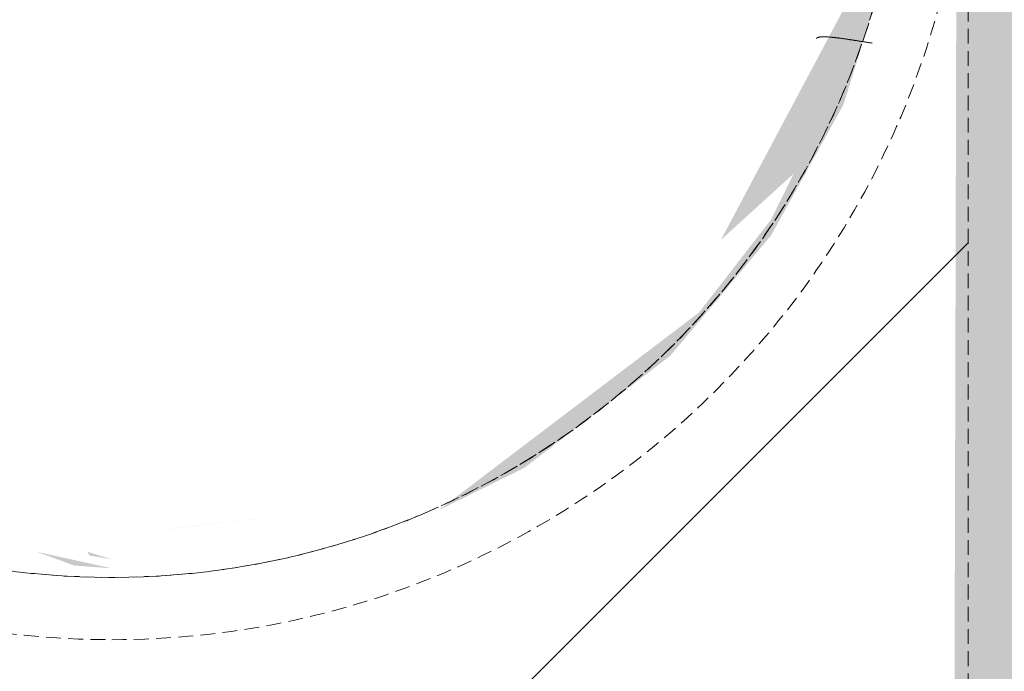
# Model space of a CAD drawing. Header units: millimetres. Extents: x 16156 to 91527, y 4646 to 113494.
# Tile 103 of 256: x 30045 to 30361, y 71365 to 71575. Entities that reach past the tile are written whole.
import ezdxf

# ---------------------------------------------------------------- set-up
doc = ezdxf.new("R2010")
doc.units = ezdxf.units.MM
doc.linetypes.add('ARC Demolished', pattern=[7.14375, 4.7625, -2.38125])
for name, color, linetype, lineweight in [('A--AR9__AlgVoorz', 1, 'Continuous', 9), ('A--L74__VasteSanitaireVoorz', 1, 'ARC Demolished', 9), ('A--L82__LosseGebruikersInvent', 1, 'ARC Demolished', 9)]:
    doc.layers.add(name, color=color, linetype=linetype, lineweight=lineweight)
pattern_1 = [(45, (0, 0), (-212.132, 212.132), [])]
pattern_2 = [(135, (71650.38, -30074.26), (-212.132, -212.132), [])]

# ---------------------------------------------------------------- blocks, each defined once
blk = doc.blocks.new('FP_193-AB-Begane grond - slooptekening')
at = {"layer": 'A--L74__VasteSanitaireVoorz', "color": 240, "linetype": 'Continuous'}
for p, q in [((83.15, 243.34), (83.18, 243.55)), ((83.15, 243.34), (83.18, 243.55)), ((83.18, 243.55), (83.22, 243.77)), ((83.18, 243.55), (83.22, 243.77)), ((83.22, 243.77), (83.25, 243.98)), ((83.22, 243.77), (83.25, 243.98)), ((83.25, 243.98), (83.28, 244.19)), ((83.25, 243.98), (83.28, 244.19)), ((82.65, 240.2), (82.68, 240.41)), ((82.65, 240.2), (82.68, 240.41)), ((82.68, 240.41), (82.72, 240.62)), ((82.68, 240.41), (82.72, 240.62)), ((82.72, 240.62), (82.75, 240.82)), ((82.72, 240.62), (82.75, 240.82)), ((82.75, 240.82), (82.78, 241.03)), ((82.75, 240.82), (82.78, 241.03)), ((82.78, 241.03), (82.82, 241.24)), ((82.78, 241.03), (82.82, 241.24)), ((82.82, 241.24), (82.85, 241.45)), ((82.82, 241.24), (82.85, 241.45)), ((82.85, 241.45), (82.88, 241.66)), ((82.85, 241.45), (82.88, 241.66)), ((82.88, 241.66), (82.92, 241.87)), ((82.88, 241.66), (82.92, 241.87)), ((82.92, 241.87), (82.95, 242.08)), ((82.92, 241.87), (82.95, 242.08)), ((82.95, 242.08), (82.98, 242.29)), ((82.95, 242.08), (82.98, 242.29)), ((82.98, 242.29), (83.02, 242.5)), ((82.98, 242.29), (83.02, 242.5)), ((83.02, 242.5), (83.05, 242.71)), ((83.02, 242.5), (83.05, 242.71)), ((83.05, 242.71), (83.08, 242.92)), ((83.05, 242.71), (83.08, 242.92)), ((83.08, 242.92), (83.12, 243.13)), ((83.08, 242.92), (83.12, 243.13)), ((83.12, 243.13), (83.15, 243.34)), ((83.12, 243.13), (83.15, 243.34)), ((82.15, 237), (82.18, 237.19)), ((82.15, 237), (82.18, 237.19)), ((82.18, 237.19), (82.21, 237.39)), ((82.18, 237.19), (82.21, 237.39)), ((82.21, 237.39), (82.24, 237.58)), ((82.21, 237.39), (82.24, 237.58)), ((82.24, 237.58), (82.27, 237.78)), ((82.24, 237.58), (82.27, 237.78)), ((82.27, 237.78), (82.3, 237.98)), ((82.27, 237.78), (82.3, 237.98)), ((82.3, 237.98), (82.33, 238.18)), ((82.3, 237.98), (82.33, 238.18)), ((82.33, 238.18), (82.37, 238.38)), ((82.33, 238.18), (82.37, 238.38)), ((82.37, 238.38), (82.4, 238.58)), ((82.37, 238.38), (82.4, 238.58)), ((82.4, 238.58), (82.43, 238.78)), ((82.4, 238.58), (82.43, 238.78)), ((82.43, 238.78), (82.46, 238.98)), ((82.43, 238.78), (82.46, 238.98)), ((82.46, 238.98), (82.49, 239.18)), ((82.46, 238.98), (82.49, 239.18)), ((82.49, 239.18), (82.52, 239.38)), ((82.49, 239.18), (82.52, 239.38)), ((82.52, 239.38), (82.55, 239.59)), ((82.52, 239.38), (82.55, 239.59)), ((82.55, 239.59), (82.59, 239.79)), ((82.55, 239.59), (82.59, 239.79)), ((82.59, 239.79), (82.62, 240)), ((82.59, 239.79), (82.62, 240)), ((82.62, 240), (82.65, 240.2)), ((82.62, 240), (82.65, 240.2)), ((81.71, 233.88), (81.73, 234.06)), ((81.71, 233.88), (81.73, 234.06)), ((81.73, 234.06), (81.76, 234.23)), ((81.73, 234.06), (81.76, 234.23)), ((81.76, 234.23), (81.78, 234.41)), ((81.76, 234.23), (81.78, 234.41)), ((81.78, 234.41), (81.8, 234.58)), ((81.78, 234.41), (81.8, 234.58)), ((81.8, 234.58), (81.83, 234.76)), ((81.8, 234.58), (81.83, 234.76)), ((81.83, 234.76), (81.85, 234.94)), ((81.83, 234.76), (81.85, 234.94)), ((81.85, 234.94), (81.88, 235.12)), ((81.85, 234.94), (81.88, 235.12)), ((81.88, 235.12), (81.91, 235.3)), ((81.88, 235.12), (81.91, 235.3)), ((81.91, 235.3), (81.93, 235.49)), ((81.91, 235.3), (81.93, 235.49)), ((81.93, 235.49), (81.96, 235.67)), ((81.93, 235.49), (81.96, 235.67)), ((81.96, 235.67), (81.99, 235.86)), ((81.96, 235.67), (81.99, 235.86)), ((81.99, 235.86), (82.01, 236.05)), ((81.99, 235.86), (82.01, 236.05)), ((82.01, 236.05), (82.04, 236.24)), ((82.01, 236.05), (82.04, 236.24)), ((82.04, 236.24), (82.07, 236.42)), ((82.04, 236.24), (82.07, 236.42)), ((82.07, 236.42), (82.1, 236.62)), ((82.07, 236.42), (82.1, 236.62)), ((82.1, 236.62), (82.13, 236.81)), ((82.1, 236.62), (82.13, 236.81)), ((82.13, 236.81), (82.15, 237)), ((82.13, 236.81), (82.15, 237)), ((81.36, 230.76), (81.37, 230.9)), ((81.36, 230.76), (81.37, 230.9)), ((81.37, 230.9), (81.38, 231.04)), ((81.37, 230.9), (81.38, 231.04)), ((81.38, 231.04), (81.4, 231.18)), ((81.38, 231.04), (81.4, 231.18)), ((81.4, 231.18), (81.41, 231.33)), ((81.4, 231.18), (81.41, 231.33)), ((81.41, 231.33), (81.43, 231.47)), ((81.41, 231.33), (81.43, 231.47)), ((81.43, 231.47), (81.44, 231.62)), ((81.43, 231.47), (81.44, 231.62)), ((81.44, 231.62), (81.46, 231.77)), ((81.44, 231.62), (81.46, 231.77)), ((81.46, 231.77), (81.47, 231.93)), ((81.46, 231.77), (81.47, 231.93)), ((81.47, 231.93), (81.49, 232.08)), ((81.47, 231.93), (81.49, 232.08)), ((81.49, 232.08), (81.51, 232.24)), ((81.49, 232.08), (81.51, 232.24)), ((81.51, 232.24), (81.53, 232.39)), ((81.51, 232.24), (81.53, 232.39)), ((81.53, 232.39), (81.54, 232.55)), ((81.53, 232.39), (81.54, 232.55)), ((81.54, 232.55), (81.56, 232.71)), ((81.54, 232.55), (81.56, 232.71)), ((81.56, 232.71), (81.58, 232.88)), ((81.56, 232.71), (81.58, 232.88)), ((81.58, 232.88), (81.6, 233.04)), ((81.58, 232.88), (81.6, 233.04)), ((81.6, 233.04), (81.62, 233.21)), ((81.6, 233.04), (81.62, 233.21)), ((81.62, 233.21), (81.64, 233.37)), ((81.62, 233.21), (81.64, 233.37)), ((81.64, 233.37), (81.67, 233.54)), ((81.64, 233.37), (81.67, 233.54)), ((81.67, 233.54), (81.69, 233.71)), ((81.67, 233.54), (81.69, 233.71)), ((81.69, 233.71), (81.71, 233.88)), ((81.69, 233.71), (81.71, 233.88)), ((81.25, 228.89), (81.26, 229)), ((81.25, 228.89), (81.26, 229)), ((81.25, 228.78), (81.25, 228.89)), ((81.25, 228.78), (81.25, 228.89)), ((81.25, 228.68), (81.25, 228.78)), ((81.25, 228.68), (81.25, 228.78)), ((81.25, 228.58), (81.25, 228.68)), ((81.25, 228.58), (81.25, 228.68)), ((81.25, 228.47), (81.25, 228.58)), ((81.25, 228.47), (81.25, 228.58)), ((81.25, 228.37), (81.25, 228.47)), ((81.25, 228.37), (81.25, 228.47)), ((81.25, 228.28), (81.25, 228.37)), ((81.25, 228.28), (81.25, 228.37)), ((81.26, 228.18), (81.25, 228.28)), ((81.26, 228.18), (81.25, 228.28)), ((81.26, 229.23), (81.27, 229.35)), ((81.26, 229.23), (81.27, 229.35)), ((81.26, 229.11), (81.26, 229.23)), ((81.26, 229.11), (81.26, 229.23)), ((81.26, 229), (81.26, 229.11)), ((81.26, 229), (81.26, 229.11)), ((81.26, 228.09), (81.26, 228.18)), ((81.26, 228.09), (81.26, 228.18)), ((81.27, 228), (81.26, 228.09)), ((81.27, 228), (81.26, 228.09)), ((81.27, 229.46), (81.28, 229.58)), ((81.27, 229.46), (81.28, 229.58)), ((81.27, 229.35), (81.27, 229.46)), ((81.27, 229.35), (81.27, 229.46)), ((81.27, 227.91), (81.27, 228)), ((81.27, 227.91), (81.27, 228)), ((81.28, 227.83), (81.27, 227.91)), ((81.28, 227.83), (81.27, 227.91)), ((81.28, 229.71), (81.29, 229.83)), ((81.28, 229.71), (81.29, 229.83)), ((81.28, 229.58), (81.28, 229.71)), ((81.28, 229.58), (81.28, 229.71)), ((81.28, 227.74), (81.28, 227.83)), ((81.28, 227.74), (81.28, 227.83)), ((81.29, 227.66), (81.28, 227.74)), ((81.29, 227.66), (81.28, 227.74)), ((81.29, 229.83), (81.3, 229.96)), ((81.29, 229.83), (81.3, 229.96)), ((81.3, 229.96), (81.31, 230.09)), ((81.3, 229.96), (81.31, 230.09)), ((81.31, 230.09), (81.32, 230.22)), ((81.31, 230.09), (81.32, 230.22)), ((81.32, 230.22), (81.33, 230.35)), ((81.32, 230.22), (81.33, 230.35)), ((81.33, 230.35), (81.34, 230.48)), ((81.33, 230.35), (81.34, 230.48)), ((81.34, 230.48), (81.35, 230.62)), ((81.34, 230.48), (81.35, 230.62)), ((81.35, 230.62), (81.36, 230.76)), ((81.35, 230.62), (81.36, 230.76)), ((81.3, 227.58), (81.29, 227.66)), ((81.3, 227.58), (81.29, 227.66)), ((81.31, 227.5), (81.3, 227.58)), ((81.31, 227.5), (81.3, 227.58)), ((81.32, 227.43), (81.31, 227.5)), ((81.32, 227.43), (81.31, 227.5)), ((81.33, 227.36), (81.32, 227.43)), ((81.33, 227.36), (81.32, 227.43)), ((81.34, 227.29), (81.33, 227.36)), ((81.34, 227.29), (81.33, 227.36)), ((81.35, 227.22), (81.34, 227.29)), ((81.35, 227.22), (81.34, 227.29)), ((81.37, 227.15), (81.35, 227.22)), ((81.37, 227.15), (81.35, 227.22)), ((81.38, 227.09), (81.37, 227.15)), ((81.38, 227.09), (81.37, 227.15)), ((81.4, 227.03), (81.38, 227.09)), ((81.4, 227.03), (81.38, 227.09)), ((81.41, 226.97), (81.4, 227.03)), ((81.41, 226.97), (81.4, 227.03)), ((81.43, 226.92), (81.41, 226.97)), ((81.43, 226.92), (81.41, 226.97)), ((81.45, 226.86), (81.43, 226.92)), ((81.45, 226.86), (81.43, 226.92)), ((81.46, 226.81), (81.45, 226.86)), ((81.46, 226.81), (81.45, 226.86)), ((81.48, 226.76), (81.46, 226.81)), ((81.48, 226.76), (81.46, 226.81)), ((81.5, 226.72), (81.48, 226.76)), ((81.5, 226.72), (81.48, 226.76)), ((81.52, 226.67), (81.5, 226.72)), ((81.52, 226.67), (81.5, 226.72)), ((81.54, 226.63), (81.52, 226.67)), ((81.54, 226.63), (81.52, 226.67)), ((81.57, 226.59), (81.54, 226.63)), ((81.57, 226.59), (81.54, 226.63)), ((81.59, 226.55), (81.57, 226.59)), ((81.59, 226.55), (81.57, 226.59)), ((81.61, 226.52), (81.59, 226.55)), ((81.61, 226.52), (81.59, 226.55)), ((81.64, 226.49), (81.61, 226.52)), ((81.64, 226.49), (81.61, 226.52)), ((81.66, 226.46), (81.64, 226.49)), ((81.66, 226.46), (81.64, 226.49)), ((81.69, 226.43), (81.66, 226.46)), ((81.69, 226.43), (81.66, 226.46)), ((81.72, 226.4), (81.69, 226.43)), ((81.72, 226.4), (81.69, 226.43)), ((81.75, 226.38), (81.72, 226.4)), ((81.75, 226.38), (81.72, 226.4)), ((81.78, 226.36), (81.75, 226.38)), ((81.78, 226.36), (81.75, 226.38)), ((81.81, 226.34), (81.78, 226.36)), ((81.81, 226.34), (81.78, 226.36)), ((81.84, 226.33), (81.81, 226.34)), ((81.84, 226.33), (81.81, 226.34))]:
    blk.add_line(p, q, dxfattribs=at)
at = {"layer": 'A--L74__VasteSanitaireVoorz', "flags": 128}
blk.add_lwpolyline([(-255, 0), (-254.8, 10.2), (-254.18, 20.38), (-253.17, 30.53), (-251.74, 40.63), (-249.92, 50.66), (-247.69, 60.61), (-245.07, 70.47), (-242.06, 80.21), (-238.65, 89.83), (-234.87, 99.3), (-230.71, 108.61), (-226.18, 117.75), (-221.29, 126.7), (-216.05, 135.45), (-210.46, 143.98), (-204.53, 152.28), (-198.28, 160.34), (-191.71, 168.14), (-184.83, 175.67), (-177.66, 182.93), (-170.2, 189.88), (-162.47, 196.54), (-154.48, 202.88), (-146.25, 208.89), (-137.78, 214.58), (-129.09, 219.91), (-120.19, 224.9), (-111.1, 229.53), (-101.83, 233.78), (-92.4, 237.67), (-82.82, 241.17), (-73.11, 244.29), (-63.28, 247.02), (-53.36, 249.36), (-43.34, 251.29), (-33.26, 252.82), (-23.12, 253.95), (-12.95, 254.67), (-2.75, 254.99), (7.45, 254.89), (17.63, 254.39), (27.79, 253.48), (37.91, 252.17), (47.96, 250.45), (57.94, 248.33), (67.82, 245.82), (77.6, 242.91), (87.25, 239.61), (96.76, 235.93), (106.12, 231.87), (115.3, 227.44), (124.31, 222.65), (133.11, 217.5), (141.7, 212), (150.07, 206.17), (158.19, 200), (166.06, 193.51), (173.67, 186.72), (181, 179.62), (188.04, 172.24), (194.77, 164.59), (201.2, 156.67), (207.3, 148.49), (213.08, 140.09), (218.51, 131.45), (223.59, 122.61), (228.31, 113.57), (232.67, 104.35), (236.66, 94.96), (240.27, 85.42), (243.49, 75.75), (246.32, 65.95), (248.76, 56.04), (250.81, 46.05), (252.45, 35.99), (253.69, 25.86), (254.52, 15.7), (254.94, 5.51), (255, 0)], dxfattribs=at)
blk = doc.blocks.new('FP_194-AB-Begane grond - slooptekening')
at = {"layer": 'A--L74__VasteSanitaireVoorz', "flags": 128}
blk.add_lwpolyline([(255, 0), (254.8, -10.2), (254.18, -20.38), (253.17, -30.53), (251.74, -40.63), (249.92, -50.66), (247.69, -60.61), (245.07, -70.47), (242.06, -80.21), (238.65, -89.83), (234.87, -99.3)], dxfattribs=at)
blk = doc.blocks.new('FP_195-AB-Begane grond - slooptekening')
at = {"layer": 'A--L74__VasteSanitaireVoorz', "flags": 128}
for points in [[(234.87, 99.31), (230.71, 108.61), (226.18, 117.75), (221.29, 126.7), (216.05, 135.45), (210.46, 143.98), (204.53, 152.28), (198.28, 160.34), (191.71, 168.14), (184.83, 175.67), (177.66, 182.93), (170.2, 189.88), (162.47, 196.54), (154.48, 202.88), (146.25, 208.89), (137.78, 214.58), (129.09, 219.91), (120.19, 224.9), (111.1, 229.53), (101.83, 233.78), (92.4, 237.67), (82.82, 241.17), (73.11, 244.29), (63.28, 247.02), (53.36, 249.36), (43.34, 251.29), (33.26, 252.82), (23.12, 253.95), (12.95, 254.67), (2.75, 254.99), (-7.45, 254.89), (-17.63, 254.39), (-27.79, 253.48), (-37.91, 252.17), (-47.96, 250.45), (-57.94, 248.33), (-67.82, 245.82), (-77.6, 242.91), (-87.25, 239.61), (-96.76, 235.93), (-106.12, 231.87), (-115.3, 227.44), (-124.31, 222.65), (-133.11, 217.5), (-141.7, 212), (-150.07, 206.17), (-158.19, 200), (-166.06, 193.51), (-173.67, 186.72), (-181, 179.62), (-188.04, 172.24), (-194.77, 164.59), (-201.2, 156.67), (-207.3, 148.49), (-213.08, 140.09), (-218.51, 131.45), (-223.59, 122.61), (-228.31, 113.57), (-232.67, 104.35), (-236.66, 94.96), (-240.27, 85.42), (-243.49, 75.75), (-246.32, 65.95), (-248.76, 56.04), (-250.81, 46.05), (-252.45, 35.99), (-253.69, 25.86), (-254.52, 15.7), (-254.94, 5.51), (-255, 0)], [(255, 0), (254.8, 10.2), (254.18, 20.38), (253.17, 30.53), (251.74, 40.63), (249.92, 50.66), (247.69, 60.61), (245.07, 70.47), (242.06, 80.21), (238.65, 89.83), (234.87, 99.3)]]:
    blk.add_lwpolyline(points, dxfattribs=at)
blk = doc.blocks.new('FP_196-AB-Begane grond - slooptekening')
at = {"layer": 'A--L74__VasteSanitaireVoorz', "flags": 128}
blk.add_lwpolyline([(-255, 0), (-254.8, -10.2), (-254.18, -20.38), (-253.17, -30.53), (-251.74, -40.63), (-249.92, -50.66), (-247.69, -60.61), (-245.07, -70.47), (-242.06, -80.21), (-238.65, -89.83), (-234.87, -99.3), (-230.71, -108.61), (-226.18, -117.75), (-221.29, -126.7), (-216.05, -135.45), (-210.46, -143.98), (-204.53, -152.28), (-198.28, -160.34), (-191.71, -168.14), (-184.83, -175.67), (-177.66, -182.93), (-170.2, -189.88), (-162.47, -196.54), (-154.48, -202.88), (-146.25, -208.89), (-137.78, -214.58), (-129.09, -219.91), (-120.19, -224.9), (-111.1, -229.53), (-101.83, -233.78), (-92.4, -237.67), (-82.82, -241.17), (-73.11, -244.29), (-63.28, -247.02), (-53.36, -249.36), (-43.34, -251.29), (-33.26, -252.82), (-23.12, -253.95), (-12.95, -254.67), (-2.75, -254.99), (7.45, -254.89), (17.63, -254.39), (27.79, -253.48), (37.91, -252.17), (47.96, -250.45), (57.94, -248.33), (67.82, -245.82), (77.6, -242.91), (87.25, -239.61), (96.76, -235.93), (106.12, -231.87), (115.3, -227.44), (124.31, -222.65), (133.11, -217.5), (141.7, -212), (150.07, -206.17), (158.19, -200), (166.06, -193.51), (173.67, -186.72), (181, -179.62), (188.04, -172.24), (194.77, -164.59), (201.2, -156.67), (207.3, -148.49), (213.08, -140.09), (218.51, -131.45), (223.59, -122.61), (228.31, -113.57), (232.67, -104.35), (236.66, -94.96), (240.27, -85.42), (243.49, -75.75), (246.32, -65.95), (248.76, -56.04), (250.81, -46.05), (252.45, -35.99), (253.69, -25.86), (254.52, -15.7), (254.94, -5.51), (255, 0)], dxfattribs=at)
blk = doc.blocks.new('74_PF_Sink Kitchen Round - Sink Kitchen Round-V192-AB-Begane grond - slooptekening')
at = {"layer": 'A--L74__VasteSanitaireVoorz'}
h = blk.add_hatch(dxfattribs=at)
h.set_pattern_fill('FP_34', color=256, style=0, pattern_type=2)
h.set_pattern_definition(pattern_2)
h.paths.add_polyline_path([(275, 0), (257.89, 91.36), (233.77, 142.09), (210.1, 175.39), (169.78, 214.7), (105.24, 252.52), (53.65, 268.2), (0, 273.49), (-53.65, 268.2), (-105.24, 252.52), (-152.78, 227.05), (-206.77, 179.09), (-237.16, 136.22), (-257.89, 91.36), (-269.72, 50.27), (-268.99, 0), (-258, 0), (-244.19, 78.79), (-222.48, 127.83), (-183.73, 179.41), (-145.11, 211.73), (-103.02, 235), (-49.45, 251.81), (0, 256.59), (38.82, 254.07), (105.24, 234.01), (157.05, 203.05), (194.45, 167.5), (224.99, 123.47), (247.35, 69.05), (252.5, 52.29), (258, 0), (269.72, 0)])
h = blk.add_hatch(dxfattribs=at)
h.set_pattern_fill('FP_34', color=256, style=0, pattern_type=2)
h.set_pattern_definition(pattern_2)
h.paths.add_polyline_path([(275, 0), (257.89, 91.36), (233.77, 142.09), (210.1, 175.39), (169.78, 214.7), (105.24, 252.52), (53.65, 268.2), (0, 273.49), (-53.65, 268.2), (-105.24, 252.52), (-152.78, 227.05), (-206.77, 179.09), (-237.16, 136.22), (-257.89, 91.36), (-269.72, 50.27), (-268.99, 0), (-258, 0), (-244.19, 78.79), (-222.48, 127.83), (-183.73, 179.41), (-145.11, 211.73), (-103.02, 235), (-49.45, 251.81), (0, 256.59), (38.82, 254.07), (105.24, 234.01), (157.05, 203.05), (194.45, 167.5), (224.99, 123.47), (247.35, 69.05), (252.5, 52.29), (258, 0), (269.72, 0)])
h = blk.add_hatch(dxfattribs=at)
h.set_pattern_fill('FP_34', color=256, style=0, pattern_type=2)
h.set_pattern_definition(pattern_2)
h.paths.add_polyline_path([(235, 0), (220.2, 77.75), (193.16, 131.51), (166.75, 163.5), (125.24, 197.1), (68.51, 223.43), (52.29, 229.11), (0, 175), (-17.32, 185), (-23.21, 194.45), (-60.01, 226.41), (-131.42, 193.22), (-170.37, 159.88), (-193.16, 131.51), (-220.2, 77.75), (-230.68, 38.36), (-229.11, 0), (234.87, 0)])
h.paths.add_polyline_path([(52.29, 229.11), (2.6, 229.11), (17.32, 215.23), (32.3, 221.17)])
h.paths.add_polyline_path([(0, 235), (-46.13, 226.66), (-10, 212.32), (-2.6, 229.11)])
h = blk.add_hatch(dxfattribs=at)
h.set_pattern_fill('FP_34', color=256, style=0, pattern_type=2)
h.set_pattern_definition(pattern_2)
h.paths.add_polyline_path([(235, 0), (220.2, 77.75), (193.16, 131.51), (166.75, 163.5), (125.24, 197.1), (68.51, 223.43), (52.29, 229.11), (0, 175), (-17.32, 185), (-23.21, 194.45), (-60.01, 226.41), (-131.42, 193.22), (-170.37, 159.88), (-193.16, 131.51), (-220.2, 77.75), (-230.68, 38.36), (-229.11, 0), (234.87, 0)])
h.paths.add_polyline_path([(52.29, 229.11), (2.6, 229.11), (17.32, 215.23), (32.3, 221.17)])
h.paths.add_polyline_path([(0, 235), (-46.13, 226.66), (-10, 212.32), (-2.6, 229.11)])
h = blk.add_hatch(dxfattribs=at)
h.set_pattern_fill('FP_34', color=256, style=0, pattern_type=2)
h.set_pattern_definition(pattern_2)
h.paths.add_polyline_path([(275, 0), (258, 0), (242.83, -82.98), (222.48, -127.83), (183.73, -179.41), (145.11, -211.73), (95.93, -238.16), (79.73, -245.37), (26.97, -256.59), (-52.29, -251.2), (-104.32, -234.42), (-159.85, -201.02), (-189.27, -173.26), (-222.48, -127.83), (-247.55, -68.45), (-254.43, -34.01), (-258, 0), (-274.84, -1.52), (-267.71, -61.1), (-233.74, -142.14), (-202.59, -183.73), (-159.85, -221.92), (-129, -241.94), (-49.45, -269.09), (-26.97, -273.49), (28.75, -273.49), (84.98, -261.54), (146.52, -231.6), (195.39, -191.73), (234.87, -140.19), (253.47, -104.94), (269.72, -50.27)])
h = blk.add_hatch(dxfattribs=at)
h.set_pattern_fill('FP_34', color=256, style=0, pattern_type=2)
h.set_pattern_definition(pattern_2)
h.paths.add_polyline_path([(275, 0), (258, 0), (242.83, -82.98), (222.48, -127.83), (183.73, -179.41), (145.11, -211.73), (95.93, -238.16), (79.73, -245.37), (26.97, -256.59), (-52.29, -251.2), (-104.32, -234.42), (-159.85, -201.02), (-189.27, -173.26), (-222.48, -127.83), (-247.55, -68.45), (-254.43, -34.01), (-258, 0), (-274.84, -1.52), (-267.71, -61.1), (-233.74, -142.14), (-202.59, -183.73), (-159.85, -221.92), (-129, -241.94), (-49.45, -269.09), (-26.97, -273.49), (28.75, -273.49), (84.98, -261.54), (146.52, -231.6), (195.39, -191.73), (234.87, -140.19), (253.47, -104.94), (269.72, -50.27)])
h = blk.add_hatch(dxfattribs=at)
h.set_pattern_fill('FP_34', color=256, style=0, pattern_type=2)
h.set_pattern_definition(pattern_2)
h.paths.add_polyline_path([(235, 0), (-235, 0), (-220.2, -77.75), (-196.89, -125.58), (-159.85, -170.4), (-121.67, -199.34), (-68.51, -223.43), (-46.13, -229.8), (23.09, -232.4), (79.73, -219.51), (131.42, -193.22), (168.61, -161.64), (193.37, -131.19), (220.06, -78.16), (229.11, -52.29), (234.87, -1.19)])
h = blk.add_hatch(dxfattribs=at)
h.set_pattern_fill('FP_34', color=256, style=0, pattern_type=2)
h.set_pattern_definition(pattern_2)
h.paths.add_polyline_path([(235, 0), (-235, 0), (-220.2, -77.75), (-196.89, -125.58), (-159.85, -170.4), (-121.67, -199.34), (-68.51, -223.43), (-46.13, -229.8), (23.09, -232.4), (79.73, -219.51), (131.42, -193.22), (168.61, -161.64), (193.37, -131.19), (220.06, -78.16), (229.11, -52.29), (234.87, -1.19)])
for start, end in [(0, 180), (180, 360)]:
    blk.add_arc((0, 0), 275, start, end, dxfattribs=at)
for name in ['FP_193-AB-Begane grond - slooptekening', 'FP_195-AB-Begane grond - slooptekening', 'FP_194-AB-Begane grond - slooptekening', 'FP_196-AB-Begane grond - slooptekening']:
    blk.add_blockref(name, (0, 0), dxfattribs=at)

msp = doc.modelspace()

# ---------------------------------------------------------------- hatches: boundary and pattern name
at = {"layer": 'A--AR9__AlgVoorz'}
h = msp.add_hatch(color=7, dxfattribs=at)
h.paths.add_polyline_path([(24712.26, 67643.44), (24717.26, 67688.44), (24802.26, 67688.44), (24802.26, 67643.44), (24717.26, 67643.44)])
h.paths.add_polyline_path([(26468.26, 67643.44), (26473.26, 67688.44), (26558.26, 67688.44), (26558.26, 67643.44), (26473.26, 67643.44)])
h.paths.add_polyline_path([(28224.26, 67643.44), (28229.26, 67688.44), (28314.26, 67688.44), (28314.26, 67643.44), (28229.26, 67643.44)])
h.paths.add_polyline_path([(22452.26, 67638.44), (30294.26, 67638.44), (30294.26, 67723.44), (30374.26, 67723.44), (30374.26, 74188.44), (22352.26, 74188.44), (22352.26, 73814.44), (22382.26, 73814.44), (22382.26, 72598.45), (22352.26, 72598.45), (22352.26, 71818.44), (22382.26, 71818.44), (22382.26, 70602.45), (22352.26, 70602.45), (22352.26, 70321.44), (22452.26, 70321.44), (22452.26, 70221.44), (22352.26, 70221.44), (22352.26, 67638.44), (22366.97, 67638.44)])
h.paths.add_polyline_path([(30304.26, 67638.44), (30374.26, 67643.44), (30366.36, 67713.44), (30304.26, 67713.44), (30304.26, 67671.07)])
h.paths.add_polyline_path([(23912.26, 67643.44), (23822.26, 67643.44), (23822.26, 67688.44), (23912.26, 67688.44), (23912.26, 67650.44)])
h.paths.add_polyline_path([(27419.26, 67643.44), (27334.26, 67643.44), (27334.26, 67688.44), (27424.26, 67688.44), (27424.26, 67643.44)])
h.paths.add_polyline_path([(25648.26, 67643.44), (25578.26, 67643.44), (25578.26, 67688.44), (25668.26, 67688.44), (25663.26, 67643.44)])
h.paths.add_polyline_path([(28209.26, 67648.44), (27439.26, 67650.44), (27419.26, 67698.44), (27404.26, 67698.44), (27404.26, 67728.44), (28244.26, 67726.44), (28244.26, 67698.44), (28224.26, 67698.44), (28209.26, 67650.44)])
h.paths.add_polyline_path([(24096.04, 67648.44), (23927.26, 67650.44), (23907.26, 67698.44), (23892.26, 67698.44), (23892.26, 67728.44), (24732.26, 67726.44), (24732.26, 67698.44), (24712.26, 67698.44), (24697.26, 67648.44), (24147.51, 67648.44)])
h.paths.add_polyline_path([(25813.27, 67648.44), (25683.26, 67650.44), (25663.26, 67698.44), (25648.26, 67698.44), (25648.26, 67728.44), (26488.26, 67726.44), (26488.26, 67698.44), (26468.26, 67698.44), (26453.26, 67648.44), (25829.76, 67648.44)])
h.paths.add_polyline_path([(30098.09, 67942.77), (30122.49, 67946.49), (30105.12, 67942.8)])
h.paths.add_polyline_path([(30236.79, 67947.44), (30217.79, 68200.82), (30211.63, 68200.82), (30194.73, 68205.35), (30186.88, 68193.88), (30184.71, 68188.44), (30177.21, 68182.01), (30203.79, 68171.54), (30216.85, 68176.07), (30231.88, 68003.76)])
h.paths.add_polyline_path([(30274.26, 67946.44), (30010.83, 67954.37), (29963.29, 67965.9), (29930.23, 67987.23), (29915.45, 68018.3), (29905.57, 68098.69), (29909.27, 68322.33), (29921.05, 68374.98), (29946.8, 68403.65), (29977.53, 68416.54), (30068.31, 68427.05), (30165.61, 68429.44), (30274.26, 68430.44), (30274.26, 68003.76)])
h.paths.add_polyline_path([(30059.71, 67983.05), (30135.31, 67992.76), (30155.39, 68012.86), (30162.46, 68041.47), (30166.4, 68168.74), (30157.06, 68064.3), (30145.28, 68016.66), (30121.06, 67995.43), (30059.71, 67990.55), (29991.78, 67996.95), (29962.21, 68015.67), (29946.8, 68056.12), (29942.99, 68081.64), (29939.29, 68210.66), (29946.8, 68320.77), (29966.88, 68364.17), (30011.87, 68383.66), (30087.21, 68385.62), (30121.06, 68381.46), (30151.9, 68349.17), (30157.49, 68288.07), (30151.7, 68370.16), (30124.85, 68388.04), (30087.6, 68393.11), (30006.1, 68390.21), (29965.98, 68375.15), (29953.35, 68361.75), (29938.32, 68314.68), (29935.17, 68288.07), (29934.74, 68098.69), (29942.99, 68041.86), (29960.45, 68006.89), (29982.13, 67992.59), (30010.83, 67985.81), (30032.21, 67983.77)])
h.paths.add_polyline_path([(30074.26, 68165.44), (30080.21, 68173.2), (30077.1, 68174.53), (30080.21, 68203.78), (30080.21, 68210.66), (30062.76, 68208.36), (30052.04, 68194.4), (30054.34, 68176.94), (30068.31, 68166.23)])
h.paths.add_polyline_path([(28297.63, 68629), (28248.76, 68629), (28248.76, 68929), (28548.76, 68929), (28548.76, 68629), (28531.12, 68629)])
h.paths.add_polyline_path([(24147.51, 68629), (24111.49, 68629), (24111.49, 68929), (24411.49, 68929), (24411.49, 68629), (24328.15, 68629)])
h.paths.add_polyline_path([(22362.26, 70231.44), (22442.26, 70231.44), (22442.26, 70311.44), (22362.26, 70311.44)])
h.paths.add_polyline_path([(30074.26, 70981.13), (29749.26, 70981.13), (29749.26, 73081.13), (30349.26, 73081.13), (30343.97, 70981.13), (30165.61, 70981.13)])
h.paths.add_polyline_path([(29909.7, 71458.54), (29899.64, 71482.13), (29862.53, 71524.31), (29862.53, 71510.94), (29882.53, 71487.28), (29902.29, 71466.37)])
h.paths.add_polyline_path([(30029.3, 71397.11), (29968.51, 71421.92), (29909.7, 71458.54), (29919.01, 71444.9), (29954.05, 71423.5), (30004.04, 71403.41), (30021.97, 71397.88)])
h.paths.add_polyline_path([(30074.26, 71398.31), (30050.08, 71403.65), (30062.18, 71399.22)])
h.paths.add_polyline_path([(30074.26, 71401.24), (30066.36, 71403.65), (30067.18, 71402.39)])
h.paths.add_polyline_path([(30152.98, 71413.23), (30191.37, 71428.44), (30154.02, 71413.66)])
h.paths.add_polyline_path([(30074.26, 71409.13), (30136.02, 71415.83), (30100.82, 71412.05), (30077.32, 71409.47)])
h.paths.add_polyline_path([(30021.85, 71409.75), (30016.96, 71415.52), (29980.48, 71423.5), (29994.28, 71415.52), (30020.97, 71409.89)])
h.paths.add_polyline_path([(30293.23, 71776.31), (30227.04, 71858.09), (30196.64, 71876.01), (30154.21, 71891.3), (30213.17, 71860.73), (30252.01, 71831.26), (30272.42, 71808.42), (30287.11, 71787.88), (30291.61, 71779.38)])
h.paths.add_polyline_path([(30165.62, 71410.28), (30206.76, 71430.6), (30253.67, 71466.65), (30285.99, 71505.27), (30309.26, 71547.36), (30326.51, 71603), (30330.84, 71650.38), (30325.17, 71704.03), (30311.76, 71730.73), (30276.84, 71796.9), (30240.09, 71834.39), (30255.12, 71814.53), (30314.19, 71716.79), (30317.8, 71692.96), (30319.51, 71597.2), (30269.89, 71503.86), (30293.24, 71525.12), (30285.99, 71510.37), (30262.88, 71480.54), (30179.2, 71416.94), (30170.89, 71412.86)])
h.paths.add_polyline_path([(29941.49, 71450.11), (29908.88, 71477.75), (29940.82, 71450.63)])
h.paths.add_polyline_path([(29985.36, 71428.65), (29954.59, 71445.24), (29980.99, 71430.33)])
h.paths.add_polyline_path([(29899.06, 71483.52), (29881.04, 71513.45), (29893.29, 71491.63), (29898.22, 71484.7)])
h.paths.add_polyline_path([(29868.45, 71528.21), (29849.09, 71567.59), (29865.24, 71534.42)])
h.paths.add_polyline_path([(29845.38, 71576.25), (29839.26, 71615.61), (29845.15, 71577.48)])
h.paths.add_polyline_path([(29824.31, 71592.2), (29828, 71696.51), (29854.95, 71772.29), (29877.75, 71810.24), (29844.28, 71764.68), (29821.53, 71695.51), (29817.67, 71677.35), (29823.03, 71598.2)])
h.paths.add_polyline_path([(29827.27, 71678.71), (29833.52, 71696.51), (29827.28, 71679.13)])
h.paths.add_polyline_path([(29862.53, 71775.26), (29944.54, 71862.11), (29988.62, 71888.58), (29913.83, 71844.71), (29886.13, 71809.26), (29862.66, 71775.45)])
h.paths.add_polyline_path([(29899.58, 71817.22), (29921.43, 71830.33), (29899.56, 71817.22)])
h.paths.add_polyline_path([(29986.32, 71875.33), (30001.68, 71879.49), (29986.24, 71875.36)])
h.paths.add_polyline_path([(30163.31, 71875.67), (30112.61, 71891.36), (30120.7, 71885.04), (30136.02, 71878.51), (30162.15, 71875.79)])
h.paths.add_polyline_path([(29967.5, 71877.05), (29988.62, 71880.33), (29968.06, 71877.26)])
h.paths.add_polyline_path([(30129.7, 71919.56), (30127.91, 71920.1), (30128.32, 71919.7)])
h.paths.add_polyline_path([(29909.7, 72041.72), (29899.64, 72065.31), (29862.53, 72107.49), (29862.53, 72094.11), (29882.53, 72070.46), (29902.29, 72049.55)])
h.paths.add_polyline_path([(30029.3, 71980.29), (29968.51, 72005.1), (29909.7, 72041.72), (29919.01, 72028.08), (29954.05, 72006.68), (30004.04, 71986.59), (30020.62, 71981.2)])
h.paths.add_polyline_path([(30074.26, 71984.42), (30066.36, 71986.83), (30067.18, 71985.57)])
h.paths.add_polyline_path([(30074.26, 71981.49), (30050.08, 71986.83), (30062.99, 71982.34)])
h.paths.add_polyline_path([(30152.98, 71996.41), (30191.37, 72011.62), (30154.02, 71996.84)])
h.paths.add_polyline_path([(30074.26, 71992.31), (30136.02, 71999.01), (30100.82, 71995.23), (30077.32, 71992.65)])
h.paths.add_polyline_path([(30021.85, 71992.93), (30017.32, 71998.56), (29980.48, 72006.68), (29988.62, 72000.29), (30020.97, 71993.07)])
h.paths.add_polyline_path([(30293.23, 72359.49), (30227.04, 72441.27), (30196.64, 72459.19), (30154.21, 72474.48), (30213.17, 72443.91), (30250.42, 72417.29), (30268.71, 72394.74), (30287.11, 72371.06), (30292.64, 72360.62)])
h.paths.add_polyline_path([(30165.62, 71993.46), (30206.76, 72013.78), (30253.67, 72049.83), (30285.99, 72088.45), (30309.73, 72131.6), (30326.51, 72186.18), (30330.84, 72233.56), (30323.34, 72295.83), (30311.76, 72313.91), (30276.84, 72380.08), (30240.09, 72417.57), (30255.12, 72397.71), (30314.19, 72299.97), (30318.56, 72268.46), (30319.51, 72180.37), (30269.89, 72087.04), (30293.24, 72108.3), (30285.99, 72093.55), (30264.12, 72064.82), (30179.2, 72000.12), (30170.89, 71996.04)])
h.paths.add_polyline_path([(29941.49, 72033.28), (29908.88, 72060.93), (29940.82, 72033.81)])
h.paths.add_polyline_path([(29985.36, 72011.83), (29954.59, 72028.42), (29980.99, 72013.51)])
h.paths.add_polyline_path([(29899.06, 72066.7), (29881.04, 72096.63), (29893.29, 72074.81), (29898.22, 72067.88)])
h.paths.add_polyline_path([(29868.45, 72111.39), (29849.09, 72150.77), (29865.24, 72117.6)])
h.paths.add_polyline_path([(29845.38, 72159.43), (29837.23, 72204.82), (29845.15, 72160.66)])
h.paths.add_polyline_path([(29824.31, 72175.38), (29828, 72279.69), (29854.95, 72355.47), (29877.75, 72393.41), (29844.28, 72347.85), (29821.53, 72278.69), (29817.67, 72233.56), (29824.08, 72176.46)])
h.paths.add_polyline_path([(29827.27, 72261.89), (29833.52, 72279.69), (29827.28, 72262.31)])
h.paths.add_polyline_path([(29862.53, 72358.43), (29933.25, 72436.39), (29988.62, 72471.76), (29913.83, 72427.89), (29886.13, 72392.44), (29862.66, 72358.63)])
h.paths.add_polyline_path([(29899.58, 72400.4), (29921.43, 72413.51), (29899.56, 72400.4)])
h.paths.add_polyline_path([(29986.32, 72458.51), (30001.68, 72462.67), (29986.24, 72458.54)])
h.paths.add_polyline_path([(30163.31, 72458.85), (30112.61, 72474.53), (30120.7, 72468.22), (30136.02, 72461.69), (30162.15, 72458.97)])
h.paths.add_polyline_path([(29967.5, 72460.23), (29988.62, 72463.51), (29968.06, 72460.44)])
h.paths.add_polyline_path([(30129.7, 72502.74), (30127.91, 72503.28), (30128.32, 72502.88)])
at = {"layer": 'A--L82__LosseGebruikersInvent'}
h = msp.add_hatch(dxfattribs=at)
h.set_pattern_fill('FP_2', color=256, style=0, pattern_type=2)
h.set_pattern_definition(pattern_1)
h.paths.add_polyline_path([(30349.26, 71650.38), (30343.97, 71596.73), (30328.32, 71545.15), (30302.91, 71497.6), (30268.71, 71455.93), (30215.42, 71415.52), (30165.61, 71392.1), (30127.91, 71380.67), (30074.26, 71375.38), (30017.08, 71381.39), (29932.11, 71416.65), (29912.62, 71427.9), (29869.89, 71466.37), (29836.1, 71512.88), (29812.72, 71565.4), (29800.76, 71621.64), (29808.33, 71714.7), (29820.28, 71752.35), (29842.65, 71796.9), (29890.53, 71852.97), (29932.11, 71884.12), (29972.3, 71904.82), (30017.08, 71919.37), (30074.26, 71925.38), (30165.61, 71908.66), (30193.11, 71897.17), (30257.99, 71853.64), (30288.25, 71821.03), (30309.26, 71791.29), (30328.32, 71755.62), (30344.39, 71699.83)])
h.paths.add_polyline_path([(30349.26, 72233.56), (30341.73, 72172.51), (30328.32, 72128.32), (30285.99, 72060.16), (30247.66, 72021.83), (30193.11, 71986.77), (30165.61, 71975.28), (30127.91, 71963.85), (30074.26, 71958.56), (30001.38, 71969.67), (29932.11, 71999.83), (29890.53, 72030.97), (29860.22, 72062.87), (29836.1, 72096.06), (29807.59, 72172.7), (29800.76, 72204.82), (29802.07, 72268.46), (29812.72, 72318.54), (29836.1, 72371.06), (29869.89, 72417.57), (29932.11, 72467.3), (29962.41, 72484.79), (30017.08, 72502.55), (30074.26, 72508.56), (30165.61, 72491.84), (30179.5, 72487.63), (30227.04, 72462.22), (30282.11, 72411.69), (30302.91, 72386.34), (30328.32, 72338.8), (30345.82, 72268.46)])
h.paths.add_polyline_path([(29749.26, 70981.13), (30349.26, 70981.13), (30349.26, 73081.13), (29749.26, 73081.13), (29749.26, 71131.2)])
h = msp.add_hatch(dxfattribs=at)
h.set_pattern_fill('FP_2', color=256, style=0, pattern_type=2)
h.set_pattern_definition(pattern_1)
h.paths.add_polyline_path([(30349.26, 71650.38), (30343.97, 71596.73), (30328.32, 71545.15), (30302.91, 71497.6), (30268.71, 71455.93), (30215.42, 71415.52), (30165.61, 71392.1), (30127.91, 71380.67), (30074.26, 71375.38), (30017.08, 71381.39), (29932.11, 71416.65), (29912.62, 71427.9), (29869.89, 71466.37), (29836.1, 71512.88), (29812.72, 71565.4), (29800.76, 71621.64), (29808.33, 71714.7), (29820.28, 71752.35), (29842.65, 71796.9), (29890.53, 71852.97), (29932.11, 71884.12), (29972.3, 71904.82), (30017.08, 71919.37), (30074.26, 71925.38), (30165.61, 71908.66), (30193.11, 71897.17), (30257.99, 71853.64), (30288.25, 71821.03), (30309.26, 71791.29), (30328.32, 71755.62), (30344.39, 71699.83)])
h.paths.add_polyline_path([(30349.26, 72233.56), (30341.73, 72172.51), (30328.32, 72128.32), (30285.99, 72060.16), (30247.66, 72021.83), (30193.11, 71986.77), (30165.61, 71975.28), (30127.91, 71963.85), (30074.26, 71958.56), (30001.38, 71969.67), (29932.11, 71999.83), (29890.53, 72030.97), (29860.22, 72062.87), (29836.1, 72096.06), (29807.59, 72172.7), (29800.76, 72204.82), (29802.07, 72268.46), (29812.72, 72318.54), (29836.1, 72371.06), (29869.89, 72417.57), (29932.11, 72467.3), (29962.41, 72484.79), (30017.08, 72502.55), (30074.26, 72508.56), (30165.61, 72491.84), (30179.5, 72487.63), (30227.04, 72462.22), (30282.11, 72411.69), (30302.91, 72386.34), (30328.32, 72338.8), (30345.82, 72268.46)])
h.paths.add_polyline_path([(29749.26, 70981.13), (30349.26, 70981.13), (30349.26, 73081.13), (29749.26, 73081.13), (29749.26, 71131.2)])

# ---------------------------------------------------------------- linework, layer by layer
msp.add_line((30349.26, 70981.13), (30349.26, 71650.38), dxfattribs=at)
for start, end in [(90, 270), (270, 0)]:
    msp.add_arc((30074.26, 71650.38), 275, start, end, dxfattribs=at)

# ---------------------------------------------------------------- block references
at = {"layer": 'A--L74__VasteSanitaireVoorz', "rotation": 269.9999999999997}
msp.add_blockref('74_PF_Sink Kitchen Round - Sink Kitchen Round-V192-AB-Begane grond - slooptekening', (30074.26, 71650.38), dxfattribs=at)

doc.saveas('drawing.dxf')
